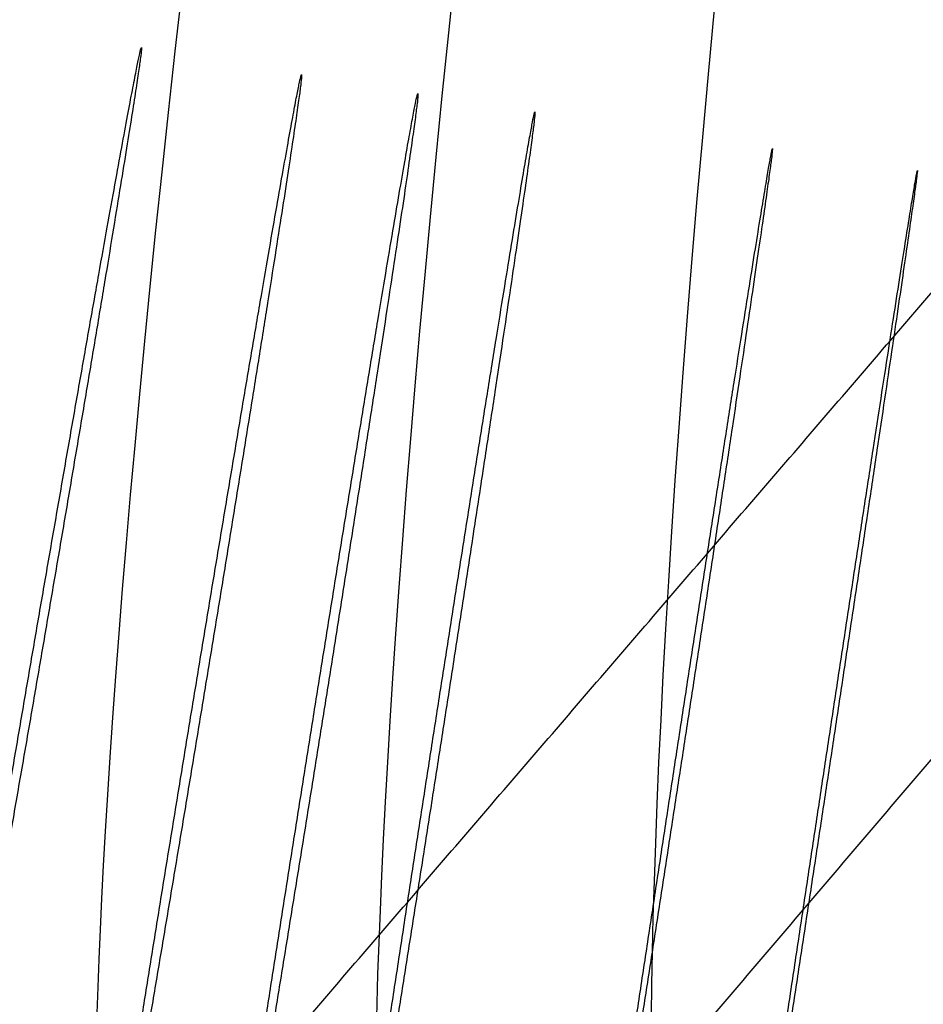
# Model space of a CAD drawing. Header units: millimetres. Extents: x -418 to 440, y -273 to 486.
# Tile 31 of 256: x -283.92 to -278.13, y -248.4 to -242.09. Entities that reach past the tile are written whole.
import ezdxf

# ---------------------------------------------------------------- set-up
doc = ezdxf.new("R2010")
doc.units = ezdxf.units.MM
doc.layers.add('mousse 2', color=7, linetype='Continuous', true_color=0x616161)

msp = doc.modelspace()

# ---------------------------------------------------------------- linework, layer by layer
at = {"layer": 'mousse 2'}
for points, degree in [([(-281.4888805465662, -232.1244341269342, 385.4644742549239), (-283.6757074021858, -245.3319840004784, 377.2587755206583), (-283.5428300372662, -250.9341627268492, 361.5438778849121), (-283.320148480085, -249.4973226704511, 345.0967543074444)], 3), ([(-294.3863170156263, -247.3140400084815, 345.1010522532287), (-287.5552165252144, -239.8593136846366, 247.3322828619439), (-280.7241160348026, -232.4045873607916, 149.563513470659)], 2), ([(-279.8905894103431, -232.400675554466, 385.4991975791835), (-281.9363380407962, -245.6298023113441, 377.2730392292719), (-281.728880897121, -251.2124550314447, 361.5539192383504), (-281.5154885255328, -249.7816438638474, 345.0957305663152)], 3), ([(-278.2902386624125, -232.6648056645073, 385.5306629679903), (-280.2929932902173, -245.8962567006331, 377.2819442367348), (-279.9172374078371, -251.4785279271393, 361.562827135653), (-279.7071593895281, -250.0498016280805, 345.0956886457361)], 3), ([(-289.8454704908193, -248.3023447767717, 345.0999273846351), (-283.0974632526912, -240.7271239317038, 247.307661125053), (-276.3494560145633, -233.1519030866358, 149.5153948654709)], 2), ([(-282.986729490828, -249.551322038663, 345.0965064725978), (-276.3811051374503, -241.8676976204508, 247.311337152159), (-269.7754807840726, -234.1840732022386, 149.5261678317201)], 2), ([(-280.6952965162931, -249.9043909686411, 345.0956569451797), (-274.1401077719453, -242.2041218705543, 247.3232968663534), (-267.5849190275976, -234.5038527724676, 149.550936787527)], 2), ([(-278.3919787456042, -250.2429879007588, 345.095647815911), (-271.8886853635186, -242.5291484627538, 247.3230474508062), (-265.385391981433, -234.8153090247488, 149.5504470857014)], 2)]:
    msp.add_open_spline(points, degree=degree, dxfattribs=at)
for points, weights in [([(-283.7927534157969, -246.219341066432, 364.3675111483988), (-283.1141155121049, -242.2773301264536, 364.3680982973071), (-283.1423600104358, -242.2730634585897, 368.3679963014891), (-283.170604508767, -242.2687967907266, 372.3678943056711), (-283.8492424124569, -246.2108077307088, 372.3673071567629), (-284.5278803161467, -250.1528186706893, 372.3667200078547), (-284.4996358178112, -250.1570853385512, 368.3668220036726), (-284.4713913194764, -250.1613520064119, 364.3669239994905), (-283.7927534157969, -246.219341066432, 364.3675111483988)], [0.9999999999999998, 0.7071067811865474, 0.9999999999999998, 0.7071067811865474, 0.9999999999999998, 0.7071067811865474, 0.9999999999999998, 0.7071067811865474, 0.9999999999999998]), ([(-282.7379079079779, -246.3972546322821, 364.3753242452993), (-282.0866307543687, -242.4506309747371, 364.3757085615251), (-282.1165046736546, -242.4460906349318, 368.3755944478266), (-282.1463785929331, -242.4415502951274, 372.375480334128), (-282.7976557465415, -246.3881739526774, 372.3750960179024), (-283.4489329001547, -250.3347976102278, 372.3747117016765), (-283.4190589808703, -250.3393379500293, 368.374825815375), (-283.3891850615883, -250.3438782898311, 364.3749399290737), (-282.7379079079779, -246.3972546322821, 364.3753242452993)], [1, 0.7071067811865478, 1, 0.7071067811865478, 1, 0.7071067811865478, 1, 0.7071067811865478, 1]), ([(-281.9728606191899, -246.5215037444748, 364.3812099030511), (-281.3414411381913, -242.5716544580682, 364.3814415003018), (-281.3711662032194, -242.567137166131, 368.3813285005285), (-281.400891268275, -242.5626198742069, 372.3812155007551), (-282.0323107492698, -246.5124691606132, 372.3809839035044), (-282.6637302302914, -250.4623184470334, 372.3807523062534), (-282.6340051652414, -250.4668357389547, 368.380865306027), (-282.604280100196, -250.4713530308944, 364.3809783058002), (-281.9728606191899, -246.5215037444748, 364.3812099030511)], [1, 0.7071067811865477, 1, 0.7071067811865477, 1, 0.7071067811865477, 1, 0.7071067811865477, 1]), ([(-281.2103626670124, -246.6416004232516, 364.386781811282), (-280.5946773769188, -242.6892703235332, 364.3868987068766), (-280.6214939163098, -242.6852097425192, 368.3868067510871), (-280.6483104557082, -242.6811491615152, 372.3867147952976), (-281.2639957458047, -246.6334792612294, 372.386597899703), (-281.8796810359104, -250.5858093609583, 372.3864810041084), (-281.8528644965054, -250.5898699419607, 368.3865729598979), (-281.8260479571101, -250.5939305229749, 364.3866649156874), (-281.2103626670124, -246.6416004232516, 364.386781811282)], [1, 0.7071067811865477, 1, 0.7071067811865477, 1, 0.7071067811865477, 1, 0.7071067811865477, 1]), ([(-279.6869840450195, -246.8764525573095, 364.3957375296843), (-279.0806256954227, -242.9226797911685, 364.3957961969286), (-279.0997099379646, -242.9198113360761, 368.3957496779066), (-279.1187941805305, -242.9169428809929, 372.3957031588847), (-279.7251525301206, -246.8707156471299, 372.3956444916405), (-280.3315108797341, -250.8244884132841, 372.3955858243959), (-280.3124266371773, -250.827356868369, 368.3956323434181), (-280.2933423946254, -250.8302253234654, 364.3956788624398), (-279.6869840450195, -246.8764525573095, 364.3957375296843)], [0.9999999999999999, 0.7071067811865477, 0.9999999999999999, 0.7071067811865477, 0.9999999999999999, 0.7071067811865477, 0.9999999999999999, 0.7071067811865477, 0.9999999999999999]), ([(-278.7557573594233, -247.0184196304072, 364.399733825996), (-278.1569043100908, -243.0635018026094, 364.3997595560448), (-278.171309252, -243.0613466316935, 368.3997330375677), (-278.1857141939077, -243.0591914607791, 372.3997065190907), (-278.7845672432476, -247.0141092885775, 372.3996807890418), (-279.3834202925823, -250.9690271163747, 372.399655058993), (-279.3690153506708, -250.9711822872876, 368.3996815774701), (-279.3546104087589, -250.9733374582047, 364.3997080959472), (-278.7557573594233, -247.0184196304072, 364.399733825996)], [0.9999999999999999, 0.7071067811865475, 0.9999999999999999, 0.7071067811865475, 0.9999999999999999, 0.7071067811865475, 0.9999999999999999, 0.7071067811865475, 0.9999999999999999]), ([(-277.8244868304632, -247.1586311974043, 364.4025745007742), (-277.2321227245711, -243.2027362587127, 364.4025803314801), (-277.2415355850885, -243.201332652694, 368.4025690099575), (-277.2509484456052, -243.1999290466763, 372.4025576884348), (-277.8433125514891, -247.1558239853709, 372.4025518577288), (-278.4356766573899, -251.1117189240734, 372.4025460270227), (-278.4262637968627, -251.1131225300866, 368.4025573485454), (-278.4168509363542, -251.1145261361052, 364.4025686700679), (-277.8244868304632, -247.1586311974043, 364.4025745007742)], [1, 0.7071067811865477, 1, 0.7071067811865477, 1, 0.7071067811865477, 1, 0.7071067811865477, 1])]:
    msp.add_rational_spline(points, weights, degree=2, knots=[0, 0, 0, 6.283185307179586, 6.283185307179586, 12.56637061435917, 12.56637061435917, 18.84955592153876, 18.84955592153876, 25.13274122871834, 25.13274122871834, 25.13274122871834], dxfattribs=at)

doc.saveas('drawing.dxf')
